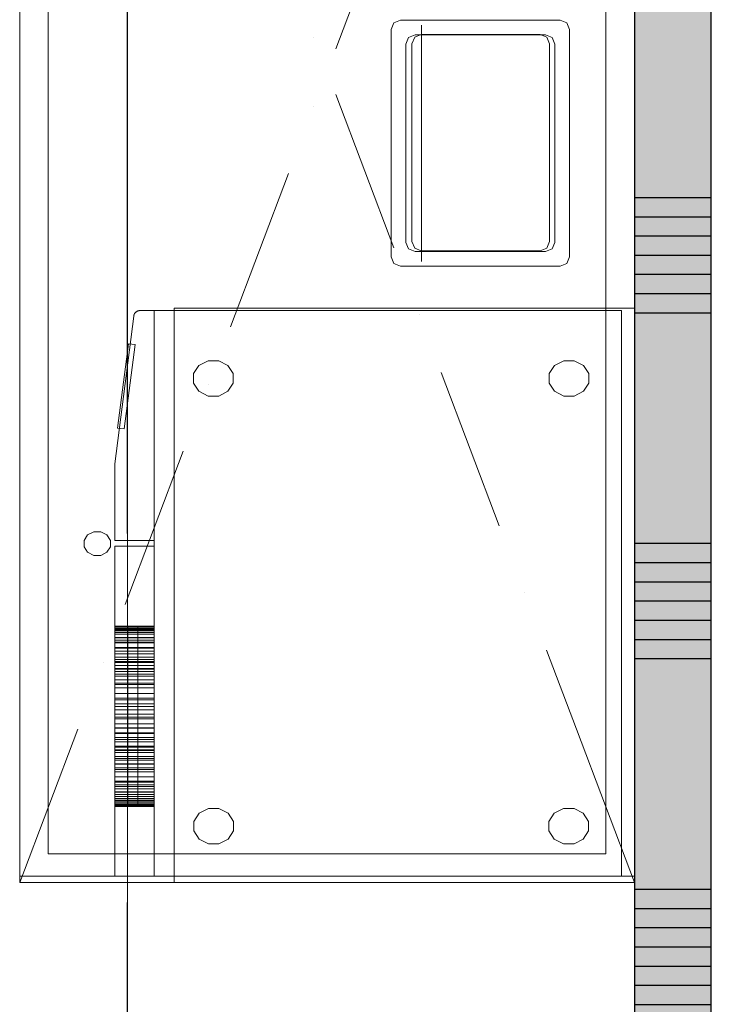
# Model space of a CAD drawing. Header units: millimetres. Extents: x 20872 to 297961, y -293704 to 213007.
# Tile 85 of 256: x 115508 to 116633, y -134565 to -132964. Entities that reach past the tile are written whole.
import ezdxf
from ezdxf.xclip import XClip

# ---------------------------------------------------------------- set-up
doc = ezdxf.new("R2010")
doc.units = ezdxf.units.MM
doc.header["$LTSCALE"] = 100
doc.header["$XCLIPFRAME"] = 2
doc.linetypes.add('ACAD_ISO10W100', pattern=[18, 12, -3, 0, -3])
for name, color, linetype in [('A--L$7--_stramien', 1, 'Continuous'), ('A--L20--_bovenbouw', 3, 'Continuous'), ('A--L73--_vaste keukenvoorzieningen', 8, 'Continuous'), ('A--T$1A-afwerking', 8, 'Continuous'), ('XREFS', 9, 'Continuous')]:
    doc.layers.add(name, color=color, linetype=linetype)

# ---------------------------------------------------------------- blocks, each defined once
blk = doc.blocks.new('catering')
at = {"layer": 'A--L73--_vaste keukenvoorzieningen', "lineweight": 0}
for points in [[(210587.803, 32265.819), (210587.803, 32331.222), (210604.294, 32331.222), (210604.294, 32265.819), (210604.294, 32260.218), (210593.803, 32260.218), (210593.803, 32265.819), (210587.803, 32265.819)], [(210604.301, 32260.688), (210604.296, 32331.179)], [(210584.294, 32270.896), (210584.294, 32323.64)], [(210604.294, 32323.64), (210604.294, 32270.896)], [(210585.225, 32271.827), (210585.225, 32322.709)], [(210585.225, 32271.827), (210585.225, 32322.709)], [(210603.362, 32322.709), (210603.362, 32271.827)], [(210603.362, 32322.709), (210603.362, 32271.827)], [(210594.576, 32298.012), (210596.467, 32302.999)], [(210604.294, 32297.042), (210604.294, 32302.375)], [(210593.867, 32298.394), (210593.867, 32298.394)], [(210584.294, 32296.64), (210584.294, 32296.64)], [(210594.576, 32296.524), (210596.467, 32291.537)], [(210593.867, 32296.142), (210593.867, 32296.142)], [(210604.294, 32295.042), (210604.294, 32295.042)], [(210584.294, 32294.64), (210584.294, 32289.307)], [(210591.148, 32288.973), (210593.039, 32293.96)], [(210604.294, 32287.375), (210604.294, 32292.708)], [(210604.294, 32289.572), (210604.294, 32270.896), (210589.325, 32270.896), (210589.325, 32289.572), (210604.294, 32289.572)], [(210597.294, 32289.356), (210597.294, 32289.356)], [(210598.003, 32287.486), (210599.894, 32282.499)], [(210584.294, 32286.974), (210584.294, 32286.974)], [(210590.439, 32287.103), (210590.439, 32287.103)], [(210604.294, 32285.375), (210604.294, 32285.375)], [(210584.294, 32284.974), (210584.294, 32279.64)], [(210587.721, 32279.934), (210589.612, 32284.921)], [(210604.294, 32277.708), (210604.294, 32283.042)], [(210600.721, 32280.317), (210600.721, 32280.317)], [(210601.43, 32278.447), (210602.404, 32275.883)], [(210587.012, 32278.064), (210587.012, 32278.064)], [(210584.294, 32277.307), (210584.294, 32277.307)], [(210584.294, 32276.229), (210584.294, 32270.896)], [(210584.294, 32270.896), (210586.185, 32275.883)], [(210602.404, 32275.883), (210604.294, 32270.896)], [(210604.294, 32275.708), (210604.294, 32275.708)], [(210604.294, 32268.042), (210604.294, 32273.375)], [(210603.362, 32271.827), (210585.225, 32271.827)], [(210603.362, 32271.827), (210585.225, 32271.827)], [(210589.627, 32271.099), (210584.294, 32271.099)], [(210594.627, 32271.099), (210589.627, 32271.099)], [(210596.627, 32271.099), (210596.627, 32271.099)], [(210604.294, 32271.099), (210598.96, 32271.099)], [(210604.294, 32270.896), (210584.294, 32270.896)]]:
    blk.add_lwpolyline(points, dxfattribs=at)
at = {"layer": 'A--L73--_vaste keukenvoorzieningen', "lineweight": 5}
for points in [[(210587.803, 32331.222), (210587.803, 32265.819)], [(210604.294, 32265.819), (210604.294, 32331.222)], [(210596.381, 32298.64), (210596.468, 32298.852)], [(210596.468, 32298.852), (210596.681, 32298.94)], [(210596.681, 32298.94), (210601.882, 32298.94)], [(210601.882, 32298.94), (210602.094, 32298.852)], [(210602.094, 32298.852), (210602.181, 32298.64)], [(210596.381, 32291.24), (210596.381, 32298.64)], [(210596.945, 32298.376), (210597.157, 32298.464)], [(210597.145, 32298.385), (210597.357, 32298.473)], [(210597.157, 32298.464), (210601.404, 32298.464)], [(210597.357, 32298.473), (210601.226, 32298.473)], [(210597.369, 32298.777), (210597.369, 32291.095)], [(210601.226, 32298.473), (210601.439, 32298.385)], [(210601.404, 32298.464), (210601.616, 32298.376)], [(210602.181, 32298.64), (210602.181, 32291.24)], [(210596.857, 32298.164), (210596.945, 32298.376)], [(210596.857, 32291.716), (210596.857, 32298.164)], [(210597.057, 32298.173), (210597.145, 32298.385)], [(210597.057, 32291.745), (210597.057, 32298.173)], [(210601.439, 32298.385), (210601.526, 32298.173)], [(210601.526, 32298.173), (210601.526, 32291.745)], [(210601.616, 32298.376), (210601.704, 32298.164)], [(210601.704, 32298.164), (210601.704, 32291.716)], [(210597.145, 32291.532), (210597.057, 32291.745)], [(210601.526, 32291.745), (210601.439, 32291.532)], [(210596.945, 32291.504), (210596.857, 32291.716)], [(210597.157, 32291.416), (210596.945, 32291.504)], [(210597.357, 32291.445), (210597.145, 32291.532)], [(210601.404, 32291.416), (210597.157, 32291.416)], [(210601.226, 32291.445), (210597.357, 32291.445)], [(210601.439, 32291.532), (210601.226, 32291.445)], [(210601.616, 32291.504), (210601.404, 32291.416)], [(210601.704, 32291.716), (210601.616, 32291.504)], [(210596.468, 32291.028), (210596.381, 32291.24)], [(210602.181, 32291.24), (210602.094, 32291.028)], [(210596.681, 32290.94), (210596.468, 32291.028)], [(210601.882, 32290.94), (210596.681, 32290.94)], [(210602.094, 32291.028), (210601.882, 32290.94)], [(210588.185, 32289.494), (210588.169, 32289.491)], [(210588.206, 32289.497), (210588.185, 32289.494)], [(210588.67, 32289.497), (210588.206, 32289.497)], [(210588.67, 32282.023), (210588.67, 32289.497)], [(210603.869, 32289.497), (210588.67, 32289.497)], [(210604.294, 32289.572), (210589.325, 32289.572)], [(210589.325, 32289.572), (210589.325, 32270.896)], [(210603.869, 32271.097), (210603.869, 32289.497)], [(210604.294, 32270.896), (210604.294, 32289.572)], [(210588.004, 32289.31), (210587.386, 32284.513)], [(210588.006, 32289.323), (210588.004, 32289.31)], [(210588.009, 32289.344), (210588.006, 32289.323)], [(210588.014, 32289.36), (210588.009, 32289.344)], [(210588.018, 32289.372), (210588.014, 32289.36)], [(210588.033, 32289.4), (210588.018, 32289.372)], [(210588.04, 32289.41), (210588.033, 32289.4)], [(210588.046, 32289.419), (210588.04, 32289.41)], [(210588.055, 32289.428), (210588.046, 32289.419)], [(210588.065, 32289.438), (210588.055, 32289.428)], [(210588.07, 32289.443), (210588.065, 32289.438)], [(210588.076, 32289.448), (210588.07, 32289.443)], [(210588.083, 32289.453), (210588.076, 32289.448)], [(210588.094, 32289.461), (210588.083, 32289.453)], [(210588.106, 32289.468), (210588.094, 32289.461)], [(210588.12, 32289.475), (210588.106, 32289.468)], [(210588.131, 32289.48), (210588.12, 32289.475)], [(210588.14, 32289.483), (210588.131, 32289.48)], [(210588.157, 32289.489), (210588.14, 32289.483)], [(210588.169, 32289.491), (210588.157, 32289.489)], [(210587.834, 32288.419), (210587.48, 32285.671)], [(210588.047, 32288.397), (210587.692, 32285.649)], [(210588.047, 32288.397), (210587.834, 32288.419)], [(210590.127, 32287.713), (210589.954, 32287.446)], [(210590.425, 32287.867), (210590.127, 32287.713)], [(210590.769, 32287.867), (210590.425, 32287.867)], [(210591.067, 32287.713), (210590.769, 32287.867)], [(210591.239, 32287.446), (210591.067, 32287.713)], [(210601.695, 32287.713), (210601.523, 32287.446)], [(210601.993, 32287.867), (210601.695, 32287.713)], [(210602.337, 32287.867), (210601.993, 32287.867)], [(210602.636, 32287.713), (210602.337, 32287.867)], [(210602.808, 32287.446), (210602.636, 32287.713)], [(210589.954, 32287.446), (210589.954, 32287.138)], [(210591.239, 32287.138), (210591.239, 32287.446)], [(210601.523, 32287.446), (210601.523, 32287.138)], [(210602.808, 32287.138), (210602.808, 32287.446)], [(210589.954, 32287.138), (210590.127, 32286.871)], [(210591.067, 32286.871), (210591.239, 32287.138)], [(210601.523, 32287.138), (210601.695, 32286.871)], [(210602.636, 32286.871), (210602.808, 32287.138)], [(210590.127, 32286.871), (210590.425, 32286.717)], [(210590.425, 32286.717), (210590.769, 32286.717)], [(210590.769, 32286.717), (210591.067, 32286.871)], [(210601.695, 32286.871), (210601.993, 32286.717)], [(210601.993, 32286.717), (210602.337, 32286.717)], [(210602.337, 32286.717), (210602.636, 32286.871)], [(210587.692, 32285.649), (210587.48, 32285.671)], [(210587.386, 32284.513), (210587.386, 32282.023)], [(210586.503, 32282.197), (210586.389, 32282.019)], [(210586.702, 32282.299), (210586.503, 32282.197)], [(210586.931, 32282.299), (210586.702, 32282.299)], [(210587.13, 32282.197), (210586.931, 32282.299)], [(210587.245, 32282.019), (210587.13, 32282.197)], [(210586.389, 32282.019), (210586.389, 32281.813)], [(210586.389, 32281.813), (210586.503, 32281.636)], [(210587.13, 32281.636), (210587.245, 32281.813)], [(210587.245, 32281.813), (210587.245, 32282.019)], [(210587.386, 32282.023), (210588.67, 32282.023)], [(210587.386, 32279.234), (210587.386, 32281.83)], [(210588.67, 32281.83), (210587.386, 32281.83)], [(210588.67, 32282.023), (210588.67, 32281.83)], [(210588.67, 32279.234), (210588.67, 32281.83)], [(210586.503, 32281.636), (210586.702, 32281.533)], [(210586.702, 32281.533), (210586.931, 32281.533)], [(210586.931, 32281.533), (210587.13, 32281.636)], [(210587.386, 32279.232), (210587.386, 32279.234)], [(210587.814, 32279.234), (210587.386, 32279.234)], [(210588.67, 32279.233), (210587.386, 32279.233)], [(210587.386, 32279.217), (210587.386, 32279.232)], [(210588.67, 32279.232), (210587.386, 32279.232)], [(210587.386, 32279.204), (210587.386, 32279.217)], [(210588.67, 32279.217), (210587.386, 32279.217)], [(210588.67, 32279.209), (210587.386, 32279.209)], [(210587.386, 32279.149), (210587.386, 32279.204)], [(210588.67, 32279.204), (210587.386, 32279.204)], [(210588.67, 32279.16), (210587.386, 32279.16)], [(210587.386, 32279.111), (210587.386, 32279.149)], [(210588.67, 32279.149), (210587.386, 32279.149)], [(210587.386, 32279.021), (210587.386, 32279.111)], [(210588.67, 32279.111), (210587.386, 32279.111)], [(210588.67, 32279.076), (210587.386, 32279.076)], [(210587.386, 32278.969), (210587.386, 32279.021)], [(210588.67, 32279.021), (210587.386, 32279.021)], [(210588.67, 32278.973), (210587.386, 32278.973)], [(210587.386, 32278.856), (210587.386, 32278.969)], [(210588.67, 32278.969), (210587.386, 32278.969)], [(210587.814, 32279.147), (210587.814, 32279.234)], [(210588.135, 32279.234), (210587.814, 32279.234)], [(210587.814, 32278.975), (210587.814, 32279.147)], [(210587.814, 32278.723), (210587.814, 32278.975)], [(210588.135, 32279.147), (210588.135, 32279.234)], [(210588.67, 32279.234), (210588.135, 32279.234)], [(210588.135, 32278.975), (210588.135, 32279.147)], [(210588.135, 32278.723), (210588.135, 32278.975)], [(210588.67, 32279.232), (210588.67, 32279.234)], [(210588.67, 32279.217), (210588.67, 32279.232)], [(210588.67, 32279.204), (210588.67, 32279.217)], [(210588.67, 32279.149), (210588.67, 32279.204)], [(210588.67, 32279.111), (210588.67, 32279.149)], [(210588.67, 32279.021), (210588.67, 32279.111)], [(210588.67, 32278.969), (210588.67, 32279.021)], [(210588.67, 32278.856), (210588.67, 32278.969)], [(210588.67, 32278.865), (210587.386, 32278.865)], [(210587.386, 32278.776), (210587.386, 32278.856)], [(210588.67, 32278.856), (210587.386, 32278.856)], [(210587.386, 32278.684), (210587.386, 32278.776)], [(210588.67, 32278.776), (210587.386, 32278.776)], [(210588.67, 32278.71), (210587.386, 32278.71)], [(210587.386, 32278.536), (210587.386, 32278.684)], [(210588.67, 32278.684), (210587.386, 32278.684)], [(210587.814, 32278.4), (210587.814, 32278.723)], [(210588.135, 32278.4), (210588.135, 32278.723)], [(210588.67, 32278.776), (210588.67, 32278.856)], [(210588.67, 32278.684), (210588.67, 32278.776)], [(210588.67, 32278.536), (210588.67, 32278.684)], [(210587.386, 32278.422), (210587.386, 32278.536)], [(210588.67, 32278.536), (210587.386, 32278.536)], [(210588.67, 32278.513), (210587.386, 32278.513)], [(210587.386, 32278.337), (210587.386, 32278.422)], [(210588.67, 32278.422), (210587.386, 32278.422)], [(210587.386, 32278.22), (210587.386, 32278.337)], [(210588.67, 32278.337), (210587.386, 32278.337)], [(210588.67, 32278.327), (210587.386, 32278.327)], [(210587.814, 32278.014), (210587.814, 32278.4)], [(210588.135, 32278.014), (210588.135, 32278.4)], [(210588.67, 32278.422), (210588.67, 32278.536)], [(210588.67, 32278.337), (210588.67, 32278.422)], [(210588.67, 32278.22), (210588.67, 32278.337)], [(210587.386, 32278.15), (210587.386, 32278.22)], [(210588.67, 32278.22), (210587.386, 32278.22)], [(210587.386, 32278.05), (210587.386, 32278.15)], [(210588.67, 32278.15), (210587.386, 32278.15)], [(210588.67, 32278.086), (210587.386, 32278.086)], [(210587.386, 32277.95), (210587.386, 32278.05)], [(210588.67, 32278.05), (210587.386, 32278.05)], [(210587.814, 32277.579), (210587.814, 32278.014)], [(210588.135, 32277.579), (210588.135, 32278.014)], [(210588.67, 32278.15), (210588.67, 32278.22)], [(210588.67, 32278.05), (210588.67, 32278.15)], [(210588.67, 32277.95), (210588.67, 32278.05)], [(210587.386, 32277.854), (210587.386, 32277.95)], [(210588.67, 32277.95), (210587.386, 32277.95)], [(210587.386, 32277.757), (210587.386, 32277.854)], [(210588.67, 32277.854), (210587.386, 32277.854)], [(210588.67, 32277.83), (210587.386, 32277.83)], [(210587.386, 32277.61), (210587.386, 32277.757)], [(210588.67, 32277.757), (210587.386, 32277.757)], [(210588.67, 32277.672), (210587.386, 32277.672)], [(210588.67, 32277.854), (210588.67, 32277.95)], [(210588.67, 32277.757), (210588.67, 32277.854)], [(210588.67, 32277.61), (210588.67, 32277.757)], [(210587.386, 32277.49), (210587.386, 32277.61)], [(210588.67, 32277.61), (210587.386, 32277.61)], [(210587.386, 32277.338), (210587.386, 32277.49)], [(210588.67, 32277.49), (210587.386, 32277.49)], [(210588.67, 32277.381), (210587.386, 32277.381)], [(210587.386, 32277.227), (210587.386, 32277.338)], [(210588.67, 32277.338), (210587.386, 32277.338)], [(210587.814, 32277.106), (210587.814, 32277.579)], [(210588.135, 32277.106), (210588.135, 32277.579)], [(210588.67, 32277.49), (210588.67, 32277.61)], [(210588.67, 32277.338), (210588.67, 32277.49)], [(210588.67, 32277.227), (210588.67, 32277.338)], [(210587.386, 32277.036), (210587.386, 32277.227)], [(210588.67, 32277.227), (210587.386, 32277.227)], [(210588.67, 32277.038), (210587.386, 32277.038)], [(210587.386, 32276.886), (210587.386, 32277.036)], [(210588.67, 32277.036), (210587.386, 32277.036)], [(210587.814, 32276.611), (210587.814, 32277.106)], [(210588.135, 32276.611), (210588.135, 32277.106)], [(210588.67, 32277.036), (210588.67, 32277.227)], [(210588.67, 32276.886), (210588.67, 32277.036)], [(210587.386, 32276.709), (210587.386, 32276.886)], [(210588.67, 32276.886), (210587.386, 32276.886)], [(210588.67, 32276.835), (210587.386, 32276.835)], [(210587.386, 32276.615), (210587.386, 32276.709)], [(210588.67, 32276.709), (210587.386, 32276.709)], [(210588.67, 32276.709), (210588.67, 32276.886)], [(210588.67, 32276.615), (210588.67, 32276.709)], [(210587.386, 32276.371), (210587.386, 32276.615)], [(210588.67, 32276.615), (210587.386, 32276.615)], [(210588.67, 32276.509), (210587.386, 32276.509)], [(210587.386, 32276.214), (210587.386, 32276.371)], [(210588.67, 32276.371), (210587.386, 32276.371)], [(210587.814, 32276.359), (210587.814, 32276.611)], [(210588.135, 32276.359), (210588.135, 32276.611)], [(210588.67, 32276.371), (210588.67, 32276.615)], [(210588.67, 32276.214), (210588.67, 32276.371)], [(210588.67, 32276.272), (210587.386, 32276.272)], [(210587.386, 32276.05), (210587.386, 32276.214)], [(210588.67, 32276.214), (210587.386, 32276.214)], [(210587.386, 32275.923), (210587.386, 32276.05)], [(210588.67, 32276.05), (210587.386, 32276.05)], [(210587.814, 32276.241), (210587.814, 32276.359)], [(210587.814, 32275.989), (210587.814, 32276.241)], [(210588.135, 32276.241), (210588.135, 32276.359)], [(210588.135, 32275.989), (210588.135, 32276.241)], [(210588.67, 32276.05), (210588.67, 32276.214)], [(210588.67, 32275.923), (210588.67, 32276.05)], [(210587.386, 32275.744), (210587.386, 32275.923)], [(210588.67, 32275.923), (210587.386, 32275.923)], [(210588.67, 32275.911), (210587.386, 32275.911)], [(210588.67, 32275.758), (210587.386, 32275.758)], [(210587.386, 32275.613), (210587.386, 32275.744)], [(210588.67, 32275.744), (210587.386, 32275.744)], [(210587.814, 32275.494), (210587.814, 32275.989)], [(210588.135, 32275.494), (210588.135, 32275.989)], [(210588.67, 32275.744), (210588.67, 32275.923)], [(210588.67, 32275.613), (210588.67, 32275.744)], [(210587.386, 32275.47), (210587.386, 32275.613)], [(210588.67, 32275.613), (210587.386, 32275.613)], [(210588.67, 32275.55), (210587.386, 32275.55)], [(210587.386, 32275.295), (210587.386, 32275.47)], [(210588.67, 32275.47), (210587.386, 32275.47)], [(210587.814, 32275.021), (210587.814, 32275.494)], [(210588.135, 32275.021), (210588.135, 32275.494)], [(210588.67, 32275.47), (210588.67, 32275.613)], [(210588.67, 32275.295), (210588.67, 32275.47)], [(210588.67, 32275.328), (210587.386, 32275.328)], [(210587.386, 32275.207), (210587.386, 32275.295)], [(210588.67, 32275.295), (210587.386, 32275.295)], [(210587.386, 32275.206), (210587.386, 32275.207)], [(210588.67, 32275.207), (210587.386, 32275.207)], [(210587.386, 32275.19), (210587.386, 32275.206)], [(210588.67, 32275.206), (210587.386, 32275.206)], [(210587.386, 32274.994), (210587.386, 32275.19)], [(210588.67, 32275.19), (210587.386, 32275.19)], [(210588.67, 32275.121), (210587.386, 32275.121)], [(210588.67, 32275.207), (210588.67, 32275.295)], [(210588.67, 32275.206), (210588.67, 32275.207)], [(210588.67, 32275.19), (210588.67, 32275.206)], [(210588.67, 32274.994), (210588.67, 32275.19)], [(210587.386, 32274.876), (210587.386, 32274.994)], [(210588.67, 32274.994), (210587.386, 32274.994)], [(210588.67, 32274.928), (210587.386, 32274.928)], [(210587.386, 32274.743), (210587.386, 32274.876)], [(210588.67, 32274.876), (210587.386, 32274.876)], [(210587.814, 32274.585), (210587.814, 32275.021)], [(210588.135, 32274.585), (210588.135, 32275.021)], [(210588.67, 32274.876), (210588.67, 32274.994)], [(210588.67, 32274.743), (210588.67, 32274.876)], [(210588.67, 32274.754), (210587.386, 32274.754)], [(210587.386, 32274.626), (210587.386, 32274.743)], [(210588.67, 32274.743), (210587.386, 32274.743)], [(210587.386, 32274.494), (210587.386, 32274.626)], [(210588.67, 32274.626), (210587.386, 32274.626)], [(210588.67, 32274.564), (210587.386, 32274.564)], [(210587.386, 32274.331), (210587.386, 32274.494)], [(210588.67, 32274.494), (210587.386, 32274.494)], [(210587.814, 32274.2), (210587.814, 32274.585)], [(210588.135, 32274.2), (210588.135, 32274.585)], [(210588.67, 32274.626), (210588.67, 32274.743)], [(210588.67, 32274.494), (210588.67, 32274.626)], [(210588.67, 32274.331), (210588.67, 32274.494)], [(210587.386, 32274.161), (210587.386, 32274.331)], [(210588.67, 32274.331), (210587.386, 32274.331)], [(210588.67, 32274.326), (210587.386, 32274.326)], [(210588.67, 32274.188), (210587.386, 32274.188)], [(210587.386, 32274.073), (210587.386, 32274.161)], [(210588.67, 32274.161), (210587.386, 32274.161)], [(210587.814, 32273.877), (210587.814, 32274.2)], [(210588.135, 32273.877), (210588.135, 32274.2)], [(210588.67, 32274.161), (210588.67, 32274.331)], [(210588.67, 32274.073), (210588.67, 32274.161)], [(210587.386, 32273.943), (210587.386, 32274.073)], [(210588.67, 32274.073), (210587.386, 32274.073)], [(210588.67, 32274.017), (210587.386, 32274.017)], [(210587.386, 32273.831), (210587.386, 32273.943)], [(210588.67, 32273.943), (210587.386, 32273.943)], [(210588.67, 32273.842), (210587.386, 32273.842)], [(210587.386, 32273.688), (210587.386, 32273.831)], [(210588.67, 32273.831), (210587.386, 32273.831)], [(210587.814, 32273.625), (210587.814, 32273.877)], [(210588.135, 32273.625), (210588.135, 32273.877)], [(210588.67, 32273.943), (210588.67, 32274.073)], [(210588.67, 32273.831), (210588.67, 32273.943)], [(210588.67, 32273.688), (210588.67, 32273.831)], [(210588.67, 32273.757), (210587.386, 32273.757)], [(210587.386, 32273.612), (210587.386, 32273.688)], [(210588.67, 32273.688), (210587.386, 32273.688)], [(210588.67, 32273.623), (210587.386, 32273.623)], [(210587.386, 32273.563), (210587.386, 32273.612)], [(210588.67, 32273.612), (210587.386, 32273.612)], [(210587.386, 32273.516), (210587.386, 32273.563)], [(210588.67, 32273.563), (210587.386, 32273.563)], [(210587.386, 32273.42), (210587.386, 32273.516)], [(210588.67, 32273.516), (210587.386, 32273.516)], [(210588.67, 32273.507), (210587.386, 32273.507)], [(210587.814, 32273.453), (210587.814, 32273.625)], [(210588.135, 32273.453), (210588.135, 32273.625)], [(210588.67, 32273.612), (210588.67, 32273.688)], [(210588.67, 32273.563), (210588.67, 32273.612)], [(210588.67, 32273.516), (210588.67, 32273.563)], [(210588.67, 32273.42), (210588.67, 32273.516)], [(210588.67, 32273.448), (210587.386, 32273.448)], [(210587.386, 32273.375), (210587.386, 32273.42)], [(210588.67, 32273.42), (210587.386, 32273.42)], [(210588.67, 32273.41), (210587.386, 32273.41)], [(210587.386, 32273.366), (210587.386, 32273.375)], [(210588.67, 32273.375), (210587.386, 32273.375)], [(210588.67, 32273.372), (210587.386, 32273.372)], [(210587.386, 32271.097), (210587.386, 32273.366)], [(210588.67, 32273.366), (210587.386, 32273.366)], [(210587.814, 32273.366), (210587.386, 32273.366)], [(210587.814, 32273.366), (210587.814, 32273.453)], [(210588.135, 32273.366), (210587.814, 32273.366)], [(210588.135, 32273.366), (210588.135, 32273.453)], [(210588.67, 32273.366), (210588.135, 32273.366)], [(210588.67, 32273.375), (210588.67, 32273.42)], [(210588.67, 32273.366), (210588.67, 32273.375)], [(210588.67, 32271.097), (210588.67, 32273.366)], [(210590.434, 32273.301), (210590.136, 32273.147)], [(210590.778, 32273.301), (210590.434, 32273.301)], [(210591.076, 32273.147), (210590.778, 32273.301)], [(210601.984, 32273.301), (210601.686, 32273.147)], [(210602.328, 32273.301), (210601.984, 32273.301)], [(210602.626, 32273.147), (210602.328, 32273.301)], [(210590.136, 32273.147), (210589.964, 32272.88)], [(210589.964, 32272.88), (210589.964, 32272.572)], [(210591.248, 32272.88), (210591.076, 32273.147)], [(210591.248, 32272.572), (210591.248, 32272.88)], [(210601.686, 32273.147), (210601.514, 32272.88)], [(210601.514, 32272.88), (210601.514, 32272.572)], [(210602.798, 32272.88), (210602.626, 32273.147)], [(210602.798, 32272.572), (210602.798, 32272.88)], [(210589.964, 32272.572), (210590.136, 32272.305)], [(210591.076, 32272.305), (210591.248, 32272.572)], [(210601.514, 32272.572), (210601.686, 32272.305)], [(210602.626, 32272.305), (210602.798, 32272.572)], [(210590.136, 32272.305), (210590.434, 32272.151)], [(210590.778, 32272.151), (210591.076, 32272.305)], [(210601.686, 32272.305), (210601.984, 32272.151)], [(210602.328, 32272.151), (210602.626, 32272.305)], [(210590.434, 32272.151), (210590.778, 32272.151)], [(210601.984, 32272.151), (210602.328, 32272.151)], [(210588.67, 32271.097), (210587.386, 32271.097)], [(210588.67, 32271.097), (210603.869, 32271.097)], [(210589.325, 32270.896), (210604.294, 32270.896)]]:
    blk.add_lwpolyline(points, dxfattribs=at)
at = {"layer": 'A--L73--_vaste keukenvoorzieningen', "lineweight": 9}
blk.add_lwpolyline([(210604.294, 32331.222), (210604.294, 32260.218)], dxfattribs=at)
blk = doc.blocks.new('stramienlijnen_1')
at = {"layer": 'A--L$7--_stramien', "color": 1, "linetype": 'ACAD_ISO10W100', "lineweight": -3}
blk.add_line((115684.5, 0), (115684.5, 22800), dxfattribs=at)
blk = doc.blocks.new('2016-02-04 100 begane grond bestaand')
at = {"layer": 'A--L20--_bovenbouw', "linetype": 'Continuous', "lineweight": -3}
blk.add_hatch(color=60, dxfattribs=at).paths.add_polyline_path([(116634, 15059.4), (116634, 18650), (116509, 18650), (116509, 15059.4)], flags=0)
h = blk.add_hatch(dxfattribs=at)
h.set_pattern_fill('SWAND', color=1, scale=5, angle=90, style=0)
h.set_pattern_definition([(180, (116634.04, 15059.4), (-3e-14, -562.5), []), (180, (116634.04, 15090.6), (-3e-14, -562.5), []), (180, (116634.04, 15121.9), (-3e-14, -562.5), []), (180, (116634.04, 15153.1), (-3e-14, -562.5), []), (180, (116634.04, 15184.4), (-3e-14, -562.5), []), (180, (116634.04, 15215.6), (-3e-14, -562.5), []), (180, (116634.04, 15246.9), (-3e-14, -562.5), [])])
h.paths.add_polyline_path([(116634, 15059.4), (116634, 18650), (116509, 18650), (116509, 15059.4)], flags=0)
at = {"layer": 'A--L20--_bovenbouw', "color": 2, "linetype": 'Continuous', "lineweight": -3}
for p, q in [((116509, 18650), (116509, 15059.4)), ((116634, 15059.4), (116634, 18650))]:
    blk.add_line(p, q, dxfattribs=at)
at = {"layer": 'A--L$7--_stramien'}
blk.add_blockref('stramienlijnen_1', (0, 0), dxfattribs=at)
at = {"layer": 'A--T$1A-afwerking', "xscale": 49.99992073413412, "yscale": 49.99992073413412, "zscale": 49.99992073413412}
blk.add_blockref('catering', (-10413689, -1597908.6), dxfattribs=at)

msp = doc.modelspace()

# ---------------------------------------------------------------- block references
at = {"layer": 'XREFS'}
ref = msp.add_blockref('2016-02-04 100 begane grond bestaand', (-1, -150000.4), dxfattribs=at)
XClip(ref).set_block_clipping_path([(116767.0762143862, 29769.3836009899), (164491.5066313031, 13442.9004429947), (179861.076214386, 13442.9004429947), (179861.076214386, -11696.8579780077), (20873.0762143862, -11696.8579780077), (20873.0762143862, 82263.1420219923), (116767.0762143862, 82263.1420219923)])

doc.saveas('drawing.dxf')
